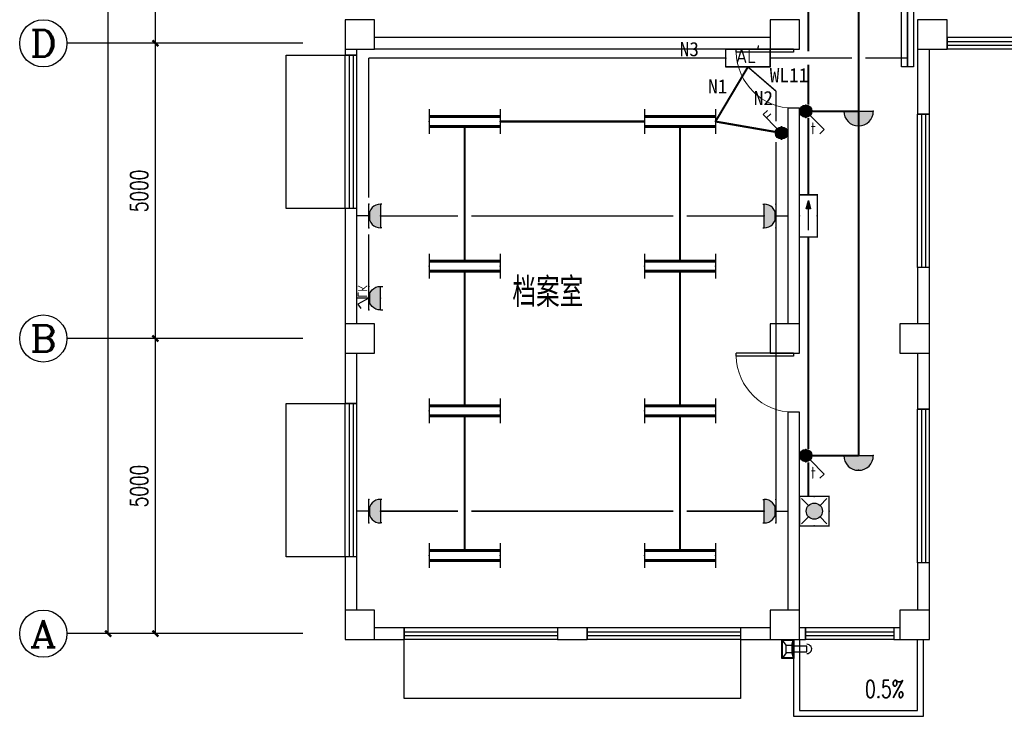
# Model space of a CAD drawing. Extents: x 427948 to 764348, y 274849 to 601549.
# Tile 144 of 212: x 615834 to 632519, y 466479 to 478279. Entities that reach past the tile are written whole.
import ezdxf
from ezdxf.enums import TextEntityAlignment as Align

# ---------------------------------------------------------------- set-up
doc = ezdxf.new("R2010")
doc.units = 0
doc.header["$LTSCALE"] = 1000
doc.header["$MEASUREMENT"] = 0
doc.linetypes.add('DASH', pattern=[0.35, 0.25, -0.1])
doc.layers.get('0').update_dxf_attribs({"linetype": 'CONTINUOUS'})
doc.layers.get('Defpoints').update_dxf_attribs({"linetype": 'CONTINUOUS'})
for name, color, linetype in [('AXIS', 3, 'CONTINUOUS'), ('AXIS_TEXT', 7, 'CONTINUOUS'), ('CABLETRAY', 4, 'CONTINUOUS'), ('COLUMN', 9, 'CONTINUOUS'), ('DIM_SYMB', 3, 'CONTINUOUS'), ('EQUIP-插座', 3, 'CONTINUOUS'), ('EQUIP-照明', 3, 'CONTINUOUS'), ('EQUIP-箱柜', 3, 'CONTINUOUS'), ('PUB_TEXT', 7, 'CONTINUOUS'), ('TEL_TEXT', 7, 'CONTINUOUS'), ('WALL', 2, 'CONTINUOUS'), ('WINDOW', 4, 'CONTINUOUS'), ('WIRE-动力', 2, 'CONTINUOUS'), ('WIRE-应急', 1, 'DASH'), ('WIRE-照明', 1, 'CONTINUOUS'), ('可见线', 3, 'CONTINUOUS'), ('水斗', 6, 'CONTINUOUS')]:
    doc.layers.add(name, color=color, linetype=linetype)
doc.styles.add('_HZTXT', font='txt.shx', dxfattribs={"width": 0.8, "bigfont": 'HZTXT.shx'})
doc.styles.add('_TCH_AXIS', font='COMPLEX', dxfattribs={"bigfont": 'GBCBIG'})
doc.styles.add('_TCH_DIM', font='SIMPLEX', dxfattribs={"bigfont": 'GBCBIG'})
doc.styles.add('_TCH_DIM_T3', font='SIMPLEX', dxfattribs={"width": 0.705882, "bigfont": 'GBCBIG'})
doc.styles.add('_TEL_ATTDEF', font='GBENOR', dxfattribs={"width": 0.8, "height": 3, "bigfont": 'GBCBIG'})
doc.styles.add('_TEL_DIM', font='SIMPLEX', dxfattribs={"width": 0.8, "height": 3.5, "bigfont": 'HZTXT'})
doc.styles.add('COMPLEX', font='COMPLEX')
doc.styles.add('DIM_FONT', font='SIMPLEX.shx', dxfattribs={"width": 0.8})
doc.styles.get("Standard").update_dxf_attribs({"font": 'txt.shx'})
doc.styles.add('宋体', font='txt', dxfattribs={"width": 0.75})
doc.dimstyles.new('_TCH_ARCH&&100', dxfattribs={"dimtxt": 297.5, "dimasz": 100, "dimexe": 250, "dimexo": 300, "dimgap": 126.25, "dimtad": 1, "dimdec": 0, "dimzin": 0, "dimdsep": 46, "dimtxsty": '_TCH_DIM_T3', "dimblk": 'ARCHTICK', "dimcen": 0.09, "dimclrt": 7, "dimazin": 2, "dimtfac": 1, "dimtdec": 0, "dimtix": 1, "dimtmove": 2, "dimatfit": 3, "dimfxl": 1, "dimtolj": 1, "dimtzin": 0, "dimarcsym": 0})

# ---------------------------------------------------------------- blocks, each defined once
blk = doc.blocks.new('$equip$00001160')
for p, q in [((-1.2, 0.417), (-1.2, -0.417)), ((1.2, 0.417), (1.2, -0.417)), ((-1.2, 0.167), (1.2, 0.167)), ((-1.2, -0.167), (1.2, -0.167))]:
    blk.add_line(p, q)
at = {"const_width": 0.1}
for points in [[(-1.2, 0.167), (1.2, 0.167)], [(-1.2, -0.167), (1.2, -0.167)]]:
    blk.add_lwpolyline(points, dxfattribs=at)
at = {"layer": 'EQUIP-照明'}
for p in [(-1.2, 0), (0, 0.167), (1.2, 0), (0, -0.167)]:
    blk.add_point(p, dxfattribs=at)
at = {"layer": 'EQUIP-照明', "flags": 9}
blk.add_attdef('A', (0, 0), '', height=0.00002, dxfattribs=at)
blk = doc.blocks.new('$equip$00002701')
for p, q in [((-0.75, 0.6), (-0.75, 0)), ((0.75, 0.6), (-0.75, 0.6)), ((0.75, 0), (0.75, 0.6)), ((-0.75, 0), (0.75, 0))]:
    blk.add_line(p, q)
at = {"const_width": 0.04}
blk.add_lwpolyline([(-0.75, 0.6), (-0.75, 0), (0.75, 0), (0.75, 0.6), (-0.75, 0.6), (-0.75, 0)], dxfattribs=at)
for p in [(0, 0.6), (-0.75, 0.3), (0, 0), (0.75, 0.3)]:
    blk.add_point(p)
at = {"color": 7}
blk.add_attdef('$TEXT$', text='', height=0.5, dxfattribs=at).set_placement((0, 0.3), align=Align.MIDDLE_CENTER)
at = {"color": 7, "style": '_TEL_DIM', "flags": 1}
for tag in ['A', 'REMARK']:
    blk.add_attdef(tag, text='', height=0.00002, dxfattribs=at).set_placement((0, 0), align=Align.MIDDLE_CENTER)
blk = doc.blocks.new('$equip$00001963')
for p, q in [((0.147, 0.356), (0.625, 0.833)), ((0.512, 0.72), (0.653, 0.579)), ((0.625, 0.833), (0.766, 0.692))]:
    blk.add_line(p, q)
blk.add_circle((0, 0.208), 0.208)
for p in [(0, 0.417), (-0.208, 0.208), (0, 0), (0.208, 0.208)]:
    blk.add_point(p)
for points in [[(-0.104, 0.389), (0.104, 0.389), (-0.18, 0.313), (0.18, 0.313)], [(0, 0.417), (0, 0.417), (-0.104, 0.389), (0.104, 0.389)], [(-0.18, 0.313), (0.18, 0.313), (-0.208, 0.208), (0.208, 0.208)], [(-0.18, 0.104), (0.18, 0.104), (-0.208, 0.208), (0.208, 0.208)], [(-0.104, 0.028), (0.104, 0.028), (-0.18, 0.104), (0.18, 0.104)], [(0, 0), (0, 0), (-0.104, 0.028), (0.104, 0.028)]]:
    blk.add_solid(points)
at = {"layer": 'TEL_TEXT', "style": '_TEL_DIM', "flags": 1}
blk.add_attdef('A', text='', height=0.00002, dxfattribs=at).set_placement((0, 0), align=Align.MIDDLE_CENTER)
blk = doc.blocks.new('$equip$00001241')
for p, q in [((-0.5, 1), (-0.5, 1.1)), ((-0.5, 1), (0.5, 1)), ((0.5, 1), (0.5, 1.1)), ((-0.5, 0.5), (0.5, 0.5)), ((0, 0.5), (-0.255, 0.037)), ((0, 0.5), (0, 0)), ((-0.255, 0.037), (-0.441, 0.158))]:
    blk.add_line(p, q)
blk.add_arc((0, 0.999), 0.5, 180, 0)
for points in [[(0.433, 0.75), (-0.433, 0.75), (0.5, 1), (-0.5, 1)], [(0.25, 0.567), (-0.25, 0.567), (0.433, 0.75), (-0.433, 0.75)], [(0, 0.5), (0, 0.5), (0.25, 0.567), (-0.25, 0.567)]]:
    blk.add_solid(points)
at = {"layer": 'EQUIP-照明'}
for p in [(0, 1), (-0.5, 0.5), (0.5, 0.5), (0, 0)]:
    blk.add_point(p, dxfattribs=at)
at = {"layer": 'EQUIP-照明', "flags": 9}
blk.add_attdef('A', (0, 0), '', height=0.00002, dxfattribs=at)
blk = doc.blocks.new('$equip_U$00000075(ZDY)')
for p in [(0, 1), (-0.5, 0.5), (0.5, 0.5)]:
    blk.add_point(p)
at = {"color": 0}
blk.add_blockref('$equip$00001241', (0, 0), dxfattribs=at)
at = {"color": 7, "style": '_TEL_DIM'}
blk.add_attdef('$TEXT$', text='', height=0.4, dxfattribs=at).set_placement((0.294, 0.235), align=Align.MIDDLE_CENTER)
at = {"color": 7, "style": '_TEL_DIM', "flags": 1}
for tag in ['A', 'REMARK']:
    blk.add_attdef(tag, text='', height=0.00002, dxfattribs=at).set_placement((0, 0), align=Align.MIDDLE_CENTER)
blk = doc.blocks.new('$equip_U$00000078(PC-ZDY)')
for p in [(0, 1), (-0.5, 0.5), (0.5, 0.5)]:
    blk.add_point(p)
ref = blk.add_blockref('$equip_U$00000075(ZDY)', (0, 0))
ref.add_attrib('$TEXT$', 'LK', dxfattribs={"color": 7, "height": 0.4, "style": '_TEL_ATTDEF'}).set_placement((0.294, 0.235), align=Align.MIDDLE_CENTER)
at = {"color": 7, "style": '_TEL_DIM', "flags": 1}
for tag in ['A', 'REMARK']:
    blk.add_attdef(tag, text='', height=0.00002, dxfattribs=at).set_placement((0, 0), align=Align.MIDDLE_CENTER)
blk = doc.blocks.new('$equip$00001237')
for p, q in [((-0.5, 1.05), (-0.5, 1)), ((-0.5, 1), (0.5, 1)), ((0.5, 1.05), (0.5, 1)), ((0.5, 0.5), (-0.5, 0.5)), ((0, 0.5), (0, 0))]:
    blk.add_line(p, q)
blk.add_arc((0, 1), 0.5, 180, 0)
for p in [(0, 1), (-0.5, 0.5), (0.5, 0.5), (0, 0)]:
    blk.add_point(p)
for points in [[(0.433, 0.75), (-0.433, 0.75), (0.5, 1), (-0.5, 1)], [(0.25, 0.567), (-0.25, 0.567), (0.433, 0.75), (-0.433, 0.75)], [(0, 0.5), (0, 0.5), (0.25, 0.567), (-0.25, 0.567)]]:
    blk.add_solid(points)
at = {"flags": 9}
blk.add_attdef('A', (0, 0), '', height=0.00002, dxfattribs=at)
blk = doc.blocks.new('$equip$00001168')
blk.add_line((-0.5, 0), (0.5, 0))
blk.add_arc((0, 0), 0.5, 180, 0)
for p in [(-0.5, 0), (0, 0), (0.5, 0), (0, -0.5)]:
    blk.add_point(p)
for points in [[(0.433, -0.25), (-0.433, -0.25), (0.5, 0), (-0.5, 0)], [(0.25, -0.433), (-0.25, -0.433), (0.433, -0.25), (-0.433, -0.25)], [(0, -0.5), (0, -0.5), (0.25, -0.433), (-0.25, -0.433)]]:
    blk.add_solid(points)
at = {"flags": 9}
blk.add_attdef('A', (0, 0), '', height=0.00002, dxfattribs=at)
blk = doc.blocks.new('$equip$00001822')
for p, q in [((0.147, 0.356), (0.625, 0.833)), ((0.625, 0.833), (0.766, 0.692))]:
    blk.add_line(p, q)
blk.add_circle((0, 0.208), 0.208)
for p in [(0, 0.417), (-0.208, 0.208), (-0.015, 0.001), (0.208, 0.208)]:
    blk.add_point(p)
for points in [[(-0.104, 0.389), (0.104, 0.389), (-0.18, 0.313), (0.18, 0.313)], [(0, 0.417), (0, 0.417), (-0.104, 0.389), (0.104, 0.389)], [(-0.18, 0.313), (0.18, 0.313), (-0.208, 0.208), (0.208, 0.208)], [(-0.18, 0.104), (0.18, 0.104), (-0.208, 0.208), (0.208, 0.208)], [(-0.104, 0.028), (0.104, 0.028), (-0.18, 0.104), (0.18, 0.104)], [(0, 0), (0, 0), (-0.104, 0.028), (0.104, 0.028)]]:
    blk.add_solid(points)
at = {"color": 7, "style": '_TEL_DIM'}
blk.add_attdef('$TEXT$', text='', height=0.4, dxfattribs=at).set_placement((0.581, 0.465), align=Align.MIDDLE_CENTER)
at = {"color": 7, "style": '_TEL_DIM', "flags": 1}
blk.add_attdef('A', text='', height=0.00002, dxfattribs=at).set_placement((0, 0), align=Align.MIDDLE_CENTER)
blk = doc.blocks.new('$equip$00002604')
blk.add_hatch(color=256).paths.add_polyline_path([(0.275, 0.5, 1), (-0.274, 0.5, 1)])
for p, q in [((-0.429, 0.929), (-0.194, 0.694)), ((0.194, 0.694), (0.429, 0.929)), ((-0.429, 0.071), (-0.194, 0.306)), ((0.194, 0.306), (0.429, 0.071))]:
    blk.add_line(p, q)
at = {"const_width": 0.04}
blk.add_lwpolyline([(-0.5, 1), (-0.5, 0), (0.5, 0), (0.5, 1), (-0.5, 1), (-0.5, 0)], dxfattribs=at)
blk.add_lwpolyline([(-0.5, 1), (-0.5, 0), (0.5, 0), (0.5, 1)], close=True)
blk.add_circle((0, 0.5), 0.275)
for p in [(0, 1), (-0.5, 0.5), (0.5, 0.5), (0, 0)]:
    blk.add_point(p)
at = {"color": 7, "style": '_TEL_DIM', "flags": 1}
blk.add_attdef('A', text='', height=0.000025, dxfattribs=at).set_placement((0, 0), align=Align.MIDDLE_CENTER)
blk = doc.blocks.new('$equip$00002540')
blk.add_hatch(color=256).paths.add_polyline_path([(0.24, 0.372), (0.24, 0.228), (0.528, 0.3)])
for p, q in [((-0.72, 0.6), (-0.72, 0)), ((0.72, 0.6), (-0.72, 0.6)), ((0.24, 0.372), (0.24, 0.228)), ((0.528, 0.3), (0.24, 0.372)), ((0.72, 0), (0.72, 0.6)), ((-0.72, 0), (0.72, 0)), ((0.24, 0.228), (0.528, 0.3))]:
    blk.add_line(p, q)
at = {"color": 7}
blk.add_line((-0.48, 0.3), (0.48, 0.3), dxfattribs=at)
at = {"const_width": 0.04}
blk.add_lwpolyline([(-0.72, 0.6), (-0.72, 0), (0.72, 0), (0.72, 0.6), (-0.72, 0.6), (-0.72, 0)], dxfattribs=at)
for p in [(0, 0.6), (-0.72, 0.3), (0, 0), (0.72, 0.3)]:
    blk.add_point(p)
at = {"color": 7, "style": '_TEL_DIM', "flags": 1}
blk.add_attdef('A', text='', height=0.00002, dxfattribs=at).set_placement((0, 0), align=Align.MIDDLE_CENTER)
blk = doc.blocks.new('_L1WAO')
for p, q in [((0, 180), (-320, 180)), ((-320, 180), (-320, 0)), ((-224, 116), (-310, 170)), ((-10, 170), (-310, 170)), ((-310, 170), (-310, 10)), ((-310, 170), (-310, 170)), ((-96, 116), (-10, 170)), ((-10, 170), (-10, 170)), ((-10, 10), (-10, 170)), ((0, 0), (0, 180)), ((-320, 0), (0, 0)), ((-224, 26), (-310, 10)), ((-310, 10), (-10, 10)), ((-310, 10), (-310, 10)), ((-96, 116), (-224, 116)), ((-224, 116), (-224, 26)), ((-224, 26), (-96, 26)), ((-96, 26), (-96, 116)), ((-96, 26), (-10, 10)), ((-10, 10), (-10, 10))]:
    blk.add_line(p, q)
at = {"style": 'DIM_FONT', "width": 0.8, "flags": 9}
for tag in ['XSIZE', 'YSIZE']:
    blk.add_attdef(tag, (0, 0), '', height=0.5, dxfattribs=at)
blk = doc.blocks.new('xcdsf')
at = {"layer": '水斗'}
for p, q in [((151845, -1119066), (151845, -1119386)), ((151856, -1119077), (151856, -1119376)), ((151915, -1119162), (151915, -1119290)), ((152265, -1119175), (152045, -1119175)), ((152245, -1119175), (152065, -1119175)), ((152265, -1119177), (152265, -1119277)), ((151915, -1119290), (151856, -1119376)), ((151915, -1119290), (152015, -1119290)), ((152265, -1119275), (152045, -1119275)), ((152245, -1119275), (152065, -1119275)), ((151845, -1119386), (152045, -1119386)), ((151856, -1119376), (152033, -1119376)), ((151856, -1119376), (151856, -1119376))]:
    blk.add_line(p, q, dxfattribs=at)
at = {"layer": '水斗', "extrusion": (0, 0, -1)}
blk.add_ellipse((152265, -1119227), major_axis=(86.9, 0), ratio=0.900657, start_param=4.712389, end_param=7.853982, dxfattribs=at)
at = {"layer": '水斗', "yscale": 1.110299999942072, "rotation": 90}
blk.add_blockref('_L1WAO', (152045, -1119066), dxfattribs=at)
blk = doc.blocks.new('_ArchTick')
at = {"color": 0, "linetype": 'ByBlock', "const_width": 0.4}
blk.add_lwpolyline([(-0.5, -0.5), (0.5, 0.5)], dxfattribs=at)
blk = doc.blocks.new('*D211')
at = {"layer": 'AXIS', "color": 0, "lineweight": -2}
for p, q in [((620334, 472879), (617884, 472879)), ((618134, 467879), (618134, 472879)), ((620334, 467879), (617884, 467879))]:
    blk.add_line(p, q, dxfattribs=at)
at = {"layer": 'Defpoints', "color": 0}
for p in [(618134, 472879), (620634, 472879), (620634, 467879)]:
    blk.add_point(p, dxfattribs=at)
at = {"layer": 'AXIS', "color": 0, "lineweight": -2, "xscale": 100, "yscale": 100, "zscale": 100}
for p, rotation in [((618134, 472879), 90), ((618134, 467879), 270)]:
    blk.add_blockref('_ArchTick', p, dxfattribs=dict(at, rotation=rotation))
at = {"layer": 'AXIS', "color": 7, "insert": (617859, 470379), "char_height": 297.5, "attachment_point": 5, "rotation": 90, "style": '_TCH_DIM_T3'}
blk.add_mtext('\\A1;5000', dxfattribs=at)
blk = doc.blocks.new('*D212')
at = {"layer": 'AXIS', "color": 0, "lineweight": -2}
for p, q in [((620334, 477879), (617884, 477879)), ((618134, 472879), (618134, 477879)), ((620334, 472879), (617884, 472879))]:
    blk.add_line(p, q, dxfattribs=at)
at = {"layer": 'Defpoints', "color": 0}
for p in [(618134, 477879), (620634, 477879), (620634, 472879)]:
    blk.add_point(p, dxfattribs=at)
at = {"layer": 'AXIS', "color": 0, "lineweight": -2, "xscale": 100, "yscale": 100, "zscale": 100}
for p, rotation in [((618134, 477879), 90), ((618134, 472879), 270)]:
    blk.add_blockref('_ArchTick', p, dxfattribs=dict(at, rotation=rotation))
at = {"layer": 'AXIS', "color": 7, "insert": (617859, 475379), "char_height": 297.5, "attachment_point": 5, "rotation": 90, "style": '_TCH_DIM_T3'}
blk.add_mtext('\\A1;5000', dxfattribs=at)
blk = doc.blocks.new('*D213')
at = {"layer": 'AXIS', "color": 0, "lineweight": -2}
for p, q in [((620334, 485379), (617884, 485379)), ((618134, 477879), (618134, 485379)), ((620334, 477879), (617884, 477879))]:
    blk.add_line(p, q, dxfattribs=at)
at = {"layer": 'Defpoints', "color": 0}
for p in [(618134, 485379), (620634, 485379), (620634, 477879)]:
    blk.add_point(p, dxfattribs=at)
at = {"layer": 'AXIS', "color": 0, "lineweight": -2, "xscale": 100, "yscale": 100, "zscale": 100}
for p, rotation in [((618134, 485379), 90), ((618134, 477879), 270)]:
    blk.add_blockref('_ArchTick', p, dxfattribs=dict(at, rotation=rotation))
at = {"layer": 'AXIS', "color": 7, "insert": (617859, 481629), "char_height": 297.5, "attachment_point": 5, "rotation": 90, "style": '_TCH_DIM_T3'}
blk.add_mtext('\\A1;7500', dxfattribs=at)
blk = doc.blocks.new('*D216')
at = {"layer": 'AXIS', "color": 0, "lineweight": -2}
for p, q in [((620334, 495079), (617084, 495079)), ((617334, 467879), (617334, 495079)), ((620334, 467879), (617084, 467879))]:
    blk.add_line(p, q, dxfattribs=at)
at = {"layer": 'Defpoints', "color": 0}
for p in [(617334, 495079), (620634, 495079), (620634, 467879)]:
    blk.add_point(p, dxfattribs=at)
at = {"layer": 'AXIS', "color": 0, "lineweight": -2, "xscale": 100, "yscale": 100, "zscale": 100}
for p, rotation in [((617334, 495079), 90), ((617334, 467879), 270)]:
    blk.add_blockref('_ArchTick', p, dxfattribs=dict(at, rotation=rotation))
at = {"layer": 'AXIS', "color": 7, "insert": (617059, 481479), "char_height": 297.5, "attachment_point": 5, "rotation": 90, "style": '_TCH_DIM_T3'}
blk.add_mtext('\\A1;27200', dxfattribs=at)
blk = doc.blocks.new('_FZHK')
blk.add_lwpolyline([(-0.5, -0.5), (0.5, -0.5), (0.5, 0.5), (-0.5, 0.5)], close=True)
blk = doc.blocks.new('$TCHSYS$WIN2D')
for p, q in [((-0.5, 0.5), (0.5, 0.5)), ((-0.5, 0.5), (-0.5, -0.5)), ((0.5, 0.5), (0.5, -0.5)), ((0.5, 0.1667), (-0.5, 0.1667)), ((0.5, -0.1667), (-0.5, -0.1667)), ((-0.5, -0.5), (0.5, -0.5))]:
    blk.add_line(p, q)
blk = doc.blocks.new('$DorLib2D$00000001')
for p, q in [((0.45, 0.975), (0.5, 0.975)), ((0.45, 0), (0.45, 0.975)), ((0.5, 0), (0.5, 0.975)), ((0.5, 0), (0.45, 0))]:
    blk.add_line(p, q)
at = {"lineweight": 13}
blk.add_arc((0.475, 0), 0.975, 91.4693, 180, dxfattribs=at)
blk = doc.blocks.new('_AXISO')
blk.add_circle((0, 0), 0.5)
at = {"layer": 'AXIS_TEXT', "style": 'COMPLEX', "width": 1.041667}
blk.add_attdef('A', text='', height=0.56, dxfattribs=at).set_placement((-0.25, -0.28), (0.25, -0.28), align=Align.FIT)

msp = doc.modelspace()

# ---------------------------------------------------------------- linework, layer by layer
at = {"layer": 'AXIS'}
for p, q in [((620634.4, 477878.9), (616634.4, 477878.9)), ((620634.4, 472878.9), (616634.4, 472878.9)), ((620634.4, 467878.9), (616634.4, 467878.9))]:
    msp.add_line(p, q, dxfattribs=at)
at = {"layer": 'CABLETRAY'}
for p, q in [((630778.5, 477478.9), (630778.5, 486656.4)), ((630978.5, 486656.4), (630978.5, 477478.9)), ((630978.5, 477478.9), (630778.5, 477478.9))]:
    msp.add_line(p, q, dxfattribs=at)
at = {"layer": 'DIM_SYMB'}
msp.add_lwpolyline([(630073.2, 467022.2, 0, 0, 0), (629715.1, 467218.7, 80, 0, 0), (629452.1, 467363, 0, 0, 0)], format="xyseb", dxfattribs=at)
at = {"layer": 'WALL'}
for p, q in [((628549.4, 477978.9), (621849.4, 477978.9)), ((621349.4, 477778.9), (621349.4, 477678.9)), ((621549.4, 477678.9), (621549.4, 477778.9)), ((628549.4, 477778.9), (621849.4, 477778.9)), ((631049.4, 477778.9), (631049.4, 476678.8)), ((631249.4, 476678.8), (631249.4, 477778.9)), ((621349.4, 477678.9), (621549.4, 477678.9)), ((629049.4, 476778.9), (628849.4, 476778.9)), ((628849.4, 476778.9), (628849.4, 473128.9)), ((629049.4, 473128.9), (629049.4, 476778.9)), ((631049.4, 476678.8), (631249.4, 476678.8)), ((621549.4, 475078.9), (621349.4, 475078.9)), ((621349.4, 475078.9), (621349.4, 473128.9)), ((621549.4, 473128.9), (621549.4, 475078.9)), ((631249.4, 474078.8), (631049.4, 474078.8)), ((631049.4, 474078.8), (631049.4, 473128.9)), ((631249.4, 473128.9), (631249.4, 474078.8)), ((621349.4, 472628.9), (621349.4, 471778.9)), ((621549.4, 471778.9), (621549.4, 472628.9)), ((631049.4, 472628.9), (631049.4, 471678.8)), ((631249.4, 471678.8), (631249.4, 472628.9)), ((621349.4, 471778.9), (621549.4, 471778.9)), ((631049.4, 471678.8), (631249.4, 471678.8)), ((629049.4, 471628.9), (628849.4, 471628.9)), ((628849.4, 471628.9), (628849.4, 468278.9)), ((629049.4, 468278.9), (629049.4, 471628.9)), ((621549.4, 469178.9), (621349.4, 469178.9)), ((621349.4, 469178.9), (621349.4, 468278.9)), ((621549.4, 468278.9), (621549.4, 469178.9)), ((631249.4, 469078.8), (631049.4, 469078.8)), ((631049.4, 469078.8), (631049.4, 468278.9)), ((631249.4, 468278.9), (631249.4, 469078.8)), ((622349.4, 467978.9), (621849.4, 467978.9)), ((622349.4, 467778.9), (622349.4, 467978.9)), ((625449.4, 467978.9), (624949.4, 467978.9)), ((624949.4, 467978.9), (624949.4, 467778.9)), ((625449.4, 467778.9), (625449.4, 467978.9)), ((628549.4, 467978.9), (628049.4, 467978.9)), ((628049.4, 467978.9), (628049.4, 467778.9)), ((629149.4, 467978.9), (629049.4, 467978.9)), ((629149.4, 467778.9), (629149.4, 467978.9)), ((630749.4, 467978.9), (630649.4, 467978.9)), ((630649.4, 467978.9), (630649.4, 467778.9)), ((621849.4, 467778.9), (622349.4, 467778.9)), ((624949.4, 467778.9), (625449.4, 467778.9)), ((628049.4, 467778.9), (628549.4, 467778.9)), ((629049.4, 467778.9), (629149.4, 467778.9)), ((630649.4, 467778.9), (630749.4, 467778.9))]:
    msp.add_line(p, q, dxfattribs=at)
at = {"layer": 'WIRE-动力', "linetype": 'Continuous', "const_width": 25}
for points in [[(630878.5, 477478.9), (630878.5, 487056.4)], [(627799.4, 477628.9), (621749.4, 477628.9)], [(621749.4, 475266.4), (621749.4, 477628.9)], [(628549.4, 477628.9), (629936.9, 477628.9)], [(630161.9, 477628.9), (630878.5, 477628.9)], [(628649.4, 477068.8), (628174.4, 477478.9)], [(628649.4, 476556.2), (628649.4, 477068.8)], [(628649.4, 475153.9), (628649.4, 476205.9)], [(623261.9, 474953.9), (621949.4, 474953.9)], [(626911.9, 474953.9), (623486.9, 474953.9)], [(628449.4, 474953.9), (627136.9, 474953.9)], [(628649.4, 470153.9), (628649.4, 474753.9)], [(621749.4, 473761.6), (621749.4, 474641.4)], [(621949.4, 469953.9), (623261.9, 469953.9)], [(623486.9, 469953.9), (626911.9, 469953.9)], [(627136.9, 469953.9), (628449.4, 469953.9)]]:
    msp.add_lwpolyline(points, dxfattribs=at)
at = {"layer": 'WIRE-应急', "linetype": 'DASH', "const_width": 35}
for points in [[(629199.4, 477741.4), (629199.4, 480878.9)], [(629199.4, 476945.5), (629199.4, 477516.4)], [(629199.4, 476841.4), (629199.4, 476945.5)], [(629199.4, 476233.2), (629199.4, 476616.4)], [(629199.4, 475313.9), (629199.4, 476233.2)], [(629199.4, 474593.9), (629199.4, 471112.2)], [(629199.4, 471112.2), (629199.4, 471008)], [(629199.4, 470783), (629199.4, 470399.8)], [(629199.4, 470399.8), (629199.4, 470203.9)]]:
    msp.add_lwpolyline(points, dxfattribs=at)
at = {"layer": 'WIRE-照明', "linetype": 'Continuous', "const_width": 35}
for points in [[(630049.4, 476728.9), (630049.4, 482562.2)], [(627624.4, 476553.9), (628174.4, 477478.9)], [(629153.5, 476728.9), (630049.4, 476728.9)], [(630049.4, 470895.5), (630049.4, 476728.9)], [(623974.4, 476553.9), (626424.4, 476553.9)], [(628745.2, 476359.5), (627624.4, 476553.9)], [(623374.4, 476470.5), (623374.4, 474187.2)], [(627024.4, 474187.2), (627024.4, 476470.5)], [(623374.4, 474020.5), (623374.4, 471737.2)], [(627024.4, 471737.2), (627024.4, 474020.5)], [(623374.4, 471570.5), (623374.4, 469287.2)], [(627024.4, 469287.2), (627024.4, 471570.5)], [(629153.5, 470895.5), (630049.4, 470895.5)]]:
    msp.add_lwpolyline(points, dxfattribs=at)
at = {"layer": '可见线'}
for points in [[(621349.4, 475078.9), (620349.4, 475078.9), (620349.4, 477678.9), (621349.4, 477678.9)], [(621349.4, 469178.9), (620349.4, 469178.9), (620349.4, 471778.9), (621349.4, 471778.9)], [(628049.4, 467778.9), (628049.4, 466778.9), (622349.4, 466778.9), (622349.4, 467778.9)], [(628949.4, 467778.9), (628949.4, 466478.9), (631149.4, 466478.9), (631149.4, 467778.9)], [(629049.4, 467778.9), (629049.4, 466578.9), (631049.4, 466578.9), (631049.4, 467778.9)]]:
    msp.add_lwpolyline(points, dxfattribs=at)

# ---------------------------------------------------------------- block references
at = {"layer": 'AXIS'}
ref = msp.add_blockref('_AXISO', (616234.4, 477878.9), dxfattribs=dict(at, xscale=800, yscale=800, zscale=800))
ref.add_attrib('A', 'D', dxfattribs={"layer": 'AXIS_TEXT', "height": 452.5, "style": '_TCH_AXIS', "width": 1.235294}).set_placement((616008.1, 477652.6), (616460.6, 477652.6), align=Align.FIT)
ref = msp.add_blockref('_AXISO', (616234.4, 472878.9), dxfattribs=dict(at, xscale=800, yscale=800, zscale=800))
ref.add_attrib('A', 'B', dxfattribs={"layer": 'AXIS_TEXT', "height": 452.5, "style": '_TCH_AXIS', "width": 1.235294}).set_placement((616008.1, 472652.6), (616460.6, 472652.6), align=Align.FIT)
ref = msp.add_blockref('_AXISO', (616234.4, 467878.9), dxfattribs=dict(at, xscale=800, yscale=800, zscale=800))
ref.add_attrib('A', 'A', dxfattribs={"layer": 'AXIS_TEXT', "height": 452.5, "style": '_TCH_AXIS', "width": 1.166667}).set_placement((616008.1, 467652.6), (616460.6, 467652.6), align=Align.FIT)
at = {"layer": 'COLUMN', "xscale": 500, "yscale": 500, "zscale": 500}
for p in [(621599.4, 478028.9), (628799.4, 478028.9), (631299.4, 478028.9), (621599.4, 472878.9), (628799.4, 472878.9), (630999.4, 472878.9), (621599.4, 468028.9), (628799.4, 468028.9), (630999.4, 468028.9)]:
    msp.add_blockref('_FZHK', p, dxfattribs=at)
at = {"layer": 'EQUIP-插座', "yscale": 400, "zscale": 400}
for name, p, xscale, rotation in [('$equip$00001237', (621549.4, 474953.9), 400, 270), ('$equip$00001237', (628849.4, 474953.9), 400, 90), ('$equip_U$00000078(PC-ZDY)', (621549.4, 473561.6), -400, 270), ('$equip$00001237', (621549.4, 469953.9), 400, 270), ('$equip$00001237', (628849.4, 469953.9), 400, 90)]:
    msp.add_blockref(name, p, dxfattribs=dict(at, xscale=xscale, rotation=rotation))
at = {"layer": 'EQUIP-照明', "xscale": 500, "yscale": 500, "zscale": 500}
for name, p in [('$equip$00001160', (623374.4, 476553.9)), ('$equip$00001160', (627024.4, 476553.9)), ('$equip$00001168', (630049.4, 476728.9)), ('$equip$00001160', (623374.4, 474103.9)), ('$equip$00001160', (627024.4, 474103.9)), ('$equip$00001160', (623374.4, 471653.9)), ('$equip$00001160', (627024.4, 471653.9)), ('$equip$00001168', (630049.4, 470895.5)), ('$equip$00001160', (623374.4, 469203.9)), ('$equip$00001160', (627024.4, 469203.9))]:
    msp.add_blockref(name, p, dxfattribs=at)
at = {"layer": 'EQUIP-照明', "yscale": 500, "zscale": 500}
for name, p, xscale, rotation in [('$equip$00001963', (628849.4, 476359.5), 500, 90), ('$equip$00002540', (629049.4, 474953.9), -500, 270), ('$equip$00002604', (629049.4, 469953.9), 500, 270)]:
    msp.add_blockref(name, p, dxfattribs=dict(at, xscale=xscale, rotation=rotation))
at = {"layer": 'EQUIP-照明'}
ref = msp.add_blockref('$equip$00001822', (629049.4, 476728.9), dxfattribs=dict(at, xscale=500, yscale=500, zscale=500, rotation=270))
ref.add_attrib('$TEXT$', 't', dxfattribs={"layer": '0', "color": 7, "height": 200, "style": '_TEL_ATTDEF'}).set_placement((629281.7, 476438.6), align=Align.MIDDLE_CENTER)
ref = msp.add_blockref('$equip$00001822', (629049.4, 470895.5), dxfattribs=dict(at, xscale=500, yscale=500, zscale=500, rotation=270))
ref.add_attrib('$TEXT$', 't', dxfattribs={"layer": '0', "color": 7, "height": 200, "style": '_TEL_ATTDEF'}).set_placement((629281.7, 470605.2), align=Align.MIDDLE_CENTER)
at = {"layer": 'EQUIP-箱柜'}
ref = msp.add_blockref('$equip$00002701', (628174.4, 477778.9), dxfattribs=dict(at, xscale=-500, yscale=500, zscale=500, rotation=180))
ref.add_attrib('$TEXT$', "AL'", dxfattribs={"layer": '0', "color": 7, "height": 250, "style": '_TEL_ATTDEF'}).set_placement((628174.4, 477670.5), align=Align.MIDDLE_CENTER)
at = {"layer": 'WINDOW'}
for name, p, xscale, yscale, zscale, rotation in [('$TCHSYS$WIN2D', (632849.4, 477878.9), 2600, -200, 2600, 180), ('$DorLib2D$00000001', (628949.4, 477278.9), 1000, 1000, 1000, 90), ('$TCHSYS$WIN2D', (621449.4, 476378.9), 2600, -200, 2600, 90), ('$TCHSYS$WIN2D', (631149.4, 475378.8), 2600, -200, 2600, 90), ('$DorLib2D$00000001', (628949.4, 472128.9), 1000, 1000, 1000, 90), ('$TCHSYS$WIN2D', (621449.4, 470478.9), 2600, -200, 2600, 90), ('$TCHSYS$WIN2D', (631149.4, 470378.8), 2600, -200, 2600, 90), ('$TCHSYS$WIN2D', (623649.4, 467878.9), 2600, -200, 2600, 180), ('$TCHSYS$WIN2D', (626749.4, 467878.9), 2600, -200, 2600, 180), ('$TCHSYS$WIN2D', (629899.4, 467878.9), 1500, -200, 1500, 180)]:
    msp.add_blockref(name, p, dxfattribs=dict(at, xscale=xscale, yscale=yscale, zscale=zscale, rotation=rotation))
at = {"layer": '水斗', "xscale": -1, "rotation": 180}
msp.add_blockref('xcdsf', (476904.9, -651607.3), dxfattribs=at)

# ---------------------------------------------------------------- texts
at = {"layer": 'EQUIP-照明', "style": '宋体'}
for s, p in [('N3', (627180.9, 477778.9)), ('WL11', (628871, 477340.3)), ('N1', (627662.9, 477149.4)), ('N2', (628436.5, 476951.5))]:
    msp.add_text(s, height=240, dxfattribs=at).set_placement(p, align=Align.MIDDLE)
at = {"layer": 'PUB_TEXT'}
for s, height, style, width, p in [('档案室', 500, '_HZTXT', 0.8, (624184, 473410.8)), ('0.5%%%', 297.5, '_TCH_DIM', 0.705882, (630159.6, 466792.7))]:
    msp.add_text(s, height=height, dxfattribs=dict(at, style=style, width=width)).set_placement(p)

# ---------------------------------------------------------------- dimensions: what is measured, and where the dimension line sits
at = {"layer": 'AXIS'}
for p1, p2, distance, picture, middle in [((620634.4, 467878.9), (620634.4, 495078.9), 3300, '*D216', (617059.4, 481478.9)), ((620634.4, 477878.9), (620634.4, 485378.9), 2500, '*D213', (617859.4, 481628.9)), ((620634.4, 472878.9), (620634.4, 477878.9), 2500, '*D212', (617859.4, 475378.9)), ((620634.4, 467878.9), (620634.4, 472878.9), 2500, '*D211', (617859.4, 470378.9))]:
    dim = msp.add_aligned_dim(p1=p1, p2=p2, distance=distance, dimstyle='_TCH_ARCH&&100', dxfattribs=at)
    dim.commit()
    dim.dimension.update_dxf_attribs({"geometry": picture, "text_midpoint": middle})

doc.saveas('drawing.dxf')
